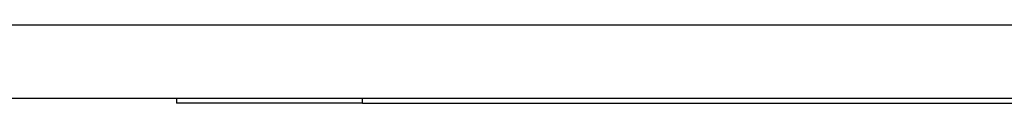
# Model space of a CAD drawing. Header units: inches. Extents: x 11 to 342, y 26 to 169.
# Tile 10 of 218: x 44.461 to 45.784, y 25.672 to 25.777. Entities that reach past the tile are written whole.
import ezdxf

# ---------------------------------------------------------------- set-up
doc = ezdxf.new("R2010")
doc.units = ezdxf.units.IN
doc.header["$MEASUREMENT"] = 0
doc.layers.add('Visible Edges(ANSI)', color=7, linetype='Continuous', lineweight=25)
doc.layers.add('Visible Tangent Edges(ANSI)', color=7, linetype='Continuous', lineweight=25)

msp = doc.modelspace()

# ---------------------------------------------------------------- linework, layer by layer
at = {"layer": 'Visible Edges(ANSI)'}
for p, q in [((82.2244, 25.6779), (10.6194, 25.6779)), ((44.6719, 25.6779), (44.6719, 25.6719)), ((44.9219, 25.6719), (44.6719, 25.6719)), ((44.9219, 25.6719), (47.9219, 25.6719))]:
    msp.add_line(p, q, dxfattribs=at)
at = {"layer": 'Visible Tangent Edges(ANSI)'}
for p, q in [((10.6194, 25.7769), (82.2244, 25.7769)), ((44.9219, 25.6719), (44.9219, 25.6779))]:
    msp.add_line(p, q, dxfattribs=at)

doc.saveas('drawing.dxf')
